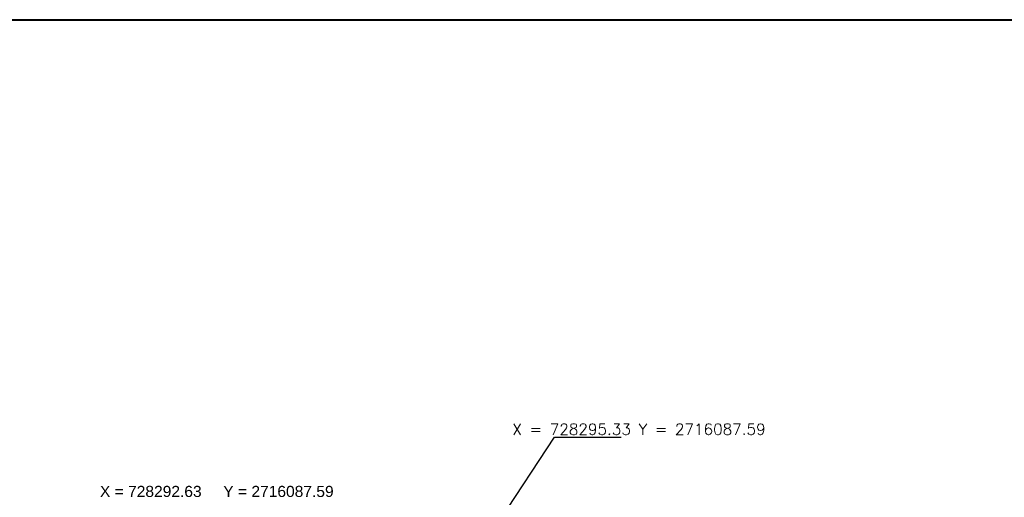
# Model space of a CAD drawing. Header units: inches. Extents: x 727810 to 1461440, y 2714588 to 5435005.
# Tile 41 of 233: x 728289.25 to 728302.5, y 2716088.46 to 2716094.89. Entities that reach past the tile are written whole.
import ezdxf

# ---------------------------------------------------------------- set-up
doc = ezdxf.new("R2010")
doc.units = ezdxf.units.IN
doc.header["$MEASUREMENT"] = 0
doc.layers.add('TEXT', color=147, linetype='Continuous')
doc.styles.add('ROMANS', font='ROMANS.shx', dxfattribs={"height": 10})
doc.styles.get("Standard").update_dxf_attribs({"font": 'arial.ttf'})
doc.dimstyles.new('DIM-', dxfattribs={"dimscale": 0, "dimtxt": 0.15, "dimasz": 0.15, "dimexe": 0, "dimexo": 0, "dimgap": 0.15, "dimtad": 1, "dimdec": 0, "dimlfac": 1000, "dimzin": 0, "dimdsep": 46, "dimtxsty": 'ROMANS', "dimblk": 'OBLIQUE', "dimcen": 0, "dimclrd": 6, "dimclre": 6, "dimclrt": 3, "dimadec": 0, "dimazin": 0, "dimtfac": 1, "dimtdec": 0, "dimtmove": 2, "dimatfit": 3, "dimfxl": 1, "dimtolj": 1, "dimtzin": 0, "dimarcsym": 2})

# ---------------------------------------------------------------- blocks, each defined once
blk = doc.blocks.new('_Oblique')
at = {"color": 0, "linetype": 'ByBlock', "lineweight": -2}
blk.add_line((-0.5, -0.5), (0.5, 0.5), dxfattribs=at)
blk = doc.blocks.new('A$C56E2447D')
at = {"color": 3, "lineweight": 40}
blk.add_lwpolyline([(-46.332, -2.332), (-6.687, -2.332), (-6.687, -29.329), (-46.332, -29.329)], close=True, dxfattribs=at)
at = {"color": 3, "lineweight": 40, "insert": (-28.329, -8.603), "char_height": 0.15, "width": 2.97283, "attachment_point": 1}
blk.add_mtext('X = 728292.63     Y = 2716087.59', dxfattribs=at)
blk.add_mtext('X = 728292.63     Y = 2716087.59', dxfattribs=at)
at = {"layer": 'TEXT', "color": 3, "insert": (-22.776, -7.767), "char_height": 0.15, "width": 4.76441, "attachment_point": 1, "style": 'ROMANS'}
blk.add_mtext('X = 728295.33 Y = 2716087.59', dxfattribs=at)
blk.add_mtext('X = 728295.33 Y = 2716087.59', dxfattribs=at)
at = {"color": 3, "lineweight": 40}
blk.add_leader([(-23.321, -9.63, 0.148), (-22.212, -7.947, 0.148), (-21.313, -7.947, 0.148)], dimstyle='DIM-', override={"dimscale": 1, "dimtad": 0}, dxfattribs=at)
blk.add_leader([(-23.321, -9.63, 0.148), (-22.212, -7.947, 0.148), (-21.313, -7.947, 0.148)], dimstyle='DIM-', override={"dimscale": 1, "dimtad": 0}, dxfattribs=at)

msp = doc.modelspace()

# ---------------------------------------------------------------- block references
msp.add_blockref('A$C56E2447D', (728318.65452, 2716097.2204))

doc.saveas('drawing.dxf')
